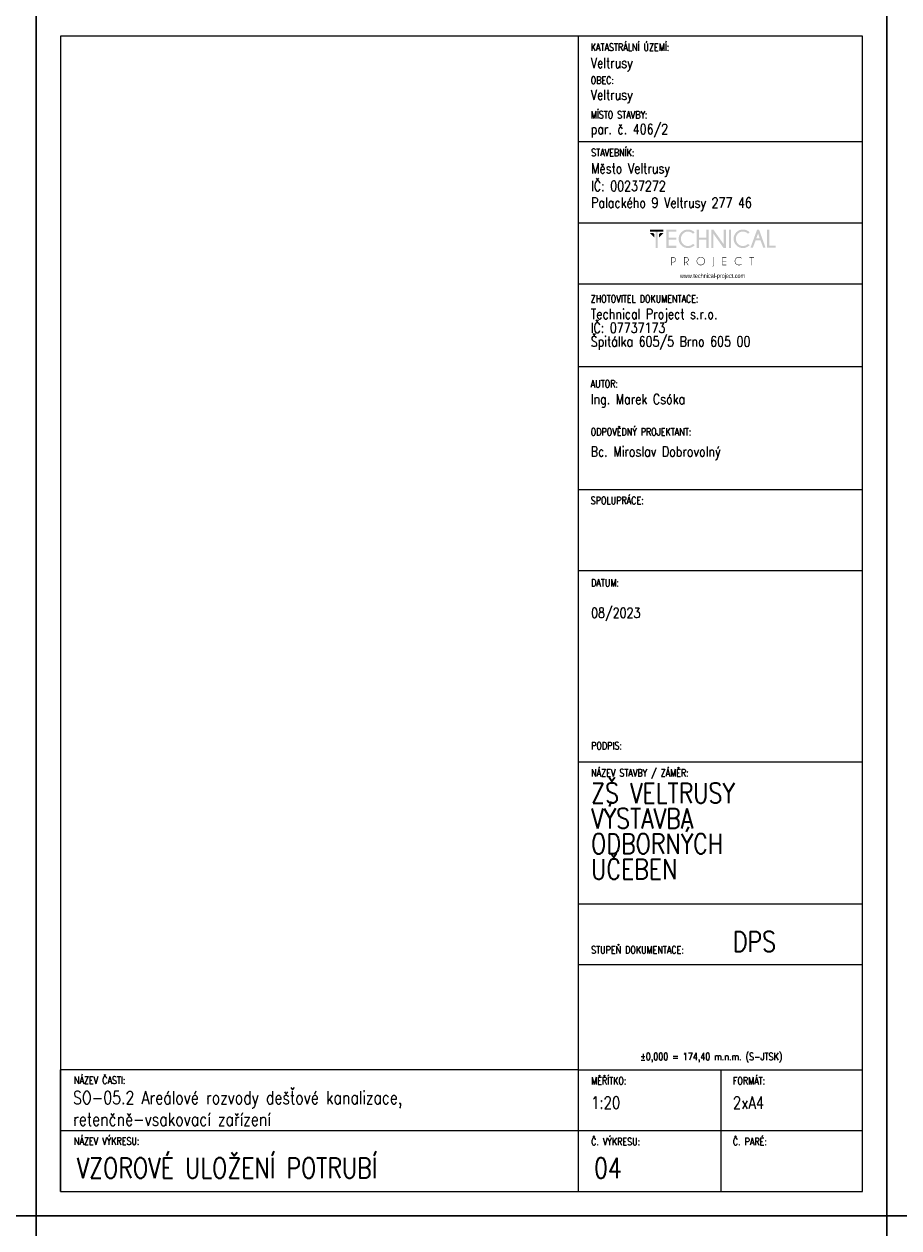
# Model space of a CAD drawing. Header units: millimetres. Extents: x -744 to 2301, y 2052 to 2943.
# Tile 14 of 31: x 828 to 1044, y 2346 to 2643. Entities that reach past the tile are written whole.
import ezdxf

# ---------------------------------------------------------------- set-up
doc = ezdxf.new("R2010")
doc.units = ezdxf.units.MM
doc.header["$MEASUREMENT"] = 0
doc.layers.add('NETISK', color=7, linetype='Continuous', plot=False)
doc.layers.add('TP_01_Rozpiska', color=7, linetype='Continuous', lineweight=5)
doc.layers.add('Znojmoprojekt - Popisy.Znojmoprojekt', color=7, linetype='Continuous')
doc.styles.add('GENERATED_STYLE_4', font='arial.ttf')
doc.styles.add('ROMANS', font='romans.shx', dxfattribs={"width": 0.8})

# ---------------------------------------------------------------- blocks, each defined once
blk = doc.blocks.new('*U24')
for p, q in [((-210, 291), (-210, 297)), ((-204, 297), (-210, 297)), ((0, 297), (-210, 297)), ((-210, 297), (-210, 0)), ((0, 0), (0, 297)), ((-6, 297), (0, 297)), ((-6, 291), (-204, 291)), ((-204, 291), (-204, 6)), ((-6, 6), (-6, 291)), ((-210, 6), (-210, 0)), ((-204, 6), (-6, 6)), ((-210, 0), (0, 0))]:
    blk.add_line(p, q)
blk = doc.blocks.new('A$C01D51CA2')
at = {"layer": 'TP_01_Rozpiska'}
for points in [[(-45.09, 17.59), (-45.09, 16.91), (-40.45, 16.91), (-40.45, 17.59)], [(-45.09, 16.5), (-43.58, 14.97), (-43.58, 16.09), (-43.97, 16.5)], [(-43.15, 17.03), (-43.15, 11.39), (-42.38, 11.39), (-42.38, 17.03)], [(-40.45, 16.5), (-41.97, 14.97), (-41.97, 16.09), (-41.57, 16.5)], [(-36.03, 17.59), (-36.03, 16.91), (-38.63, 16.91), (-38.63, 14.83), (-36.03, 14.83), (-36.03, 14.15), (-38.63, 14.15), (-38.63, 12.08), (-36.03, 12.08), (-36.03, 11.39), (-39.4, 11.39), (-39.4, 17.59)], [(-28.26, 14.15), (-28.26, 11.39), (-29.05, 11.39), (-29.05, 17.59), (-28.26, 17.59), (-28.26, 14.83), (-25.73, 14.83), (-25.73, 17.59), (-24.94, 17.59), (-24.94, 11.39), (-25.73, 11.39), (-25.73, 14.15)], [(-23.29, 17.59), (-19.78, 12.64), (-19.78, 17.59), (-19, 17.59), (-19, 11.39), (-19.86, 11.39), (-23.29, 16.22), (-23.29, 11.39), (-24.07, 11.39), (-24.07, 17.59)], [(-18, 17.59), (-18, 11.39), (-17.23, 11.39), (-17.23, 17.59)], [(-4.92, 11.41), (-4.92, 17.59), (-4.14, 17.59), (-4.14, 12.08), (-1.91, 12.08), (-1.91, 11.41)], [(-18.85, 8.23), (-18.85, 8.07), (-20.1, 8.07), (-20.1, 6.92), (-18.85, 6.92), (-18.85, 6.76), (-20.1, 6.76), (-20.1, 5.6), (-18.85, 5.6), (-18.85, 5.44), (-20.25, 5.44), (-20.25, 8.23)], [(-10.06, 8.07), (-10.06, 5.44), (-10.22, 5.44), (-10.22, 8.07), (-10.93, 8.07), (-10.93, 8.23), (-9.35, 8.23), (-9.35, 8.07)]]:
    blk.add_hatch(color=256, dxfattribs=at).paths.add_polyline_path(points)
h = blk.add_hatch(color=256, dxfattribs=at)
edge = h.paths.add_edge_path()
edge.add_line((-30.26, 12.76), (-29.72, 12.28))
edge.add_spline(control_points=[(-29.72, 12.28), (-30.41, 11.65), (-31.18, 11.32), (-32.02, 11.32), (-32.02, 11.32), (-32.93, 11.32), (-33.68, 11.64), (-34.31, 12.26), (-34.31, 12.26), (-34.93, 12.89), (-35.23, 13.63), (-35.23, 14.5), (-35.23, 14.5), (-35.23, 15.35), (-34.93, 16.09), (-34.31, 16.72), (-34.31, 16.72), (-33.68, 17.36), (-32.93, 17.67), (-32.02, 17.67), (-32.02, 17.67), (-31.18, 17.67), (-30.41, 17.34), (-29.72, 16.7)], knot_values=[0, 0, 0, 0, 0.041667, 0.041667, 0.041667, 0.041767, 0.083333, 0.083333, 0.083333, 0.083433, 0.125, 0.125, 0.125, 0.1251, 0.166667, 0.166667, 0.166667, 0.166767, 0.208333, 0.208333, 0.208333, 0.208433, 1, 1, 1, 1], degree=3, periodic=0)
edge.add_line((-29.72, 16.7), (-30.26, 16.22))
edge.add_spline(control_points=[(-30.26, 16.22), (-30.82, 16.73), (-31.41, 16.98), (-32.02, 16.98), (-32.02, 16.98), (-32.68, 16.98), (-33.25, 16.73), (-33.73, 16.26), (-33.73, 16.26), (-34.21, 15.78), (-34.45, 15.19), (-34.45, 14.5), (-34.45, 14.5), (-34.45, 13.79), (-34.21, 13.22), (-33.73, 12.72), (-33.73, 12.72), (-33.25, 12.25), (-32.68, 12.02), (-32.02, 12.02), (-32.02, 12.02), (-31.41, 12.02), (-30.82, 12.26), (-30.26, 12.76)], knot_values=[0, 0, 0, 0, 0.041667, 0.041667, 0.041667, 0.041767, 0.083333, 0.083333, 0.083333, 0.083433, 0.125, 0.125, 0.125, 0.1251, 0.166667, 0.166667, 0.166667, 0.166767, 0.208333, 0.208333, 0.208333, 0.208433, 1, 1, 1, 1], degree=3, periodic=0)
h = blk.add_hatch(color=256, dxfattribs=at)
edge = h.paths.add_edge_path()
edge.add_line((-11.41, 12.76), (-10.87, 12.28))
edge.add_spline(control_points=[(-10.87, 12.28), (-11.56, 11.65), (-12.33, 11.32), (-13.17, 11.32), (-13.17, 11.32), (-14.07, 11.32), (-14.83, 11.64), (-15.45, 12.26), (-15.45, 12.26), (-16.08, 12.89), (-16.37, 13.63), (-16.37, 14.5), (-16.37, 14.5), (-16.37, 15.35), (-16.08, 16.09), (-15.45, 16.72), (-15.45, 16.72), (-14.83, 17.36), (-14.07, 17.67), (-13.17, 17.67), (-13.17, 17.67), (-12.33, 17.67), (-11.56, 17.34), (-10.87, 16.7)], knot_values=[0, 0, 0, 0, 0.041667, 0.041667, 0.041667, 0.041767, 0.083333, 0.083333, 0.083333, 0.083433, 0.125, 0.125, 0.125, 0.1251, 0.166667, 0.166667, 0.166667, 0.166767, 0.208333, 0.208333, 0.208333, 0.208433, 1, 1, 1, 1], degree=3, periodic=0)
edge.add_line((-10.87, 16.7), (-11.41, 16.22))
edge.add_spline(control_points=[(-11.41, 16.22), (-11.97, 16.73), (-12.56, 16.98), (-13.17, 16.98), (-13.17, 16.98), (-13.82, 16.98), (-14.4, 16.73), (-14.88, 16.26), (-14.88, 16.26), (-15.35, 15.78), (-15.6, 15.19), (-15.6, 14.5), (-15.6, 14.5), (-15.6, 13.79), (-15.35, 13.22), (-14.88, 12.72), (-14.88, 12.72), (-14.4, 12.25), (-13.82, 12.02), (-13.17, 12.02), (-13.17, 12.02), (-12.56, 12.02), (-11.97, 12.26), (-11.41, 12.76)], knot_values=[0, 0, 0, 0, 0.041667, 0.041667, 0.041667, 0.041767, 0.083333, 0.083333, 0.083333, 0.083433, 0.125, 0.125, 0.125, 0.1251, 0.166667, 0.166667, 0.166667, 0.166767, 0.208333, 0.208333, 0.208333, 0.208433, 1, 1, 1, 1], degree=3, periodic=0)
h = blk.add_hatch(color=256, dxfattribs=at)
h.paths.add_polyline_path([(-7.4, 14.65), (-7.99, 16.29), (-8.6, 14.65)])
h.paths.add_polyline_path([(-7.64, 17.59), (-5.41, 11.41), (-6.21, 11.41), (-7.15, 13.97), (-8.83, 13.97), (-9.78, 11.41), (-10.6, 11.41), (-8.33, 17.59)])
h = blk.add_hatch(color=256, dxfattribs=at)
edge = h.paths.add_edge_path()
edge.add_spline(control_points=[(-27.62, 8.12), (-27.98, 8.12), (-28.27, 7.99), (-28.52, 7.74), (-28.52, 7.74), (-28.77, 7.49), (-28.9, 7.2), (-28.9, 6.84), (-28.9, 6.84), (-28.9, 6.49), (-28.77, 6.2), (-28.52, 5.95), (-28.52, 5.95), (-28.27, 5.7), (-27.98, 5.57), (-27.62, 5.57), (-27.62, 5.57), (-27.27, 5.57), (-26.98, 5.7), (-26.73, 5.95), (-26.73, 5.95), (-26.47, 6.2), (-26.35, 6.49), (-26.35, 6.84), (-26.35, 6.84), (-26.35, 7.2), (-26.47, 7.49), (-26.73, 7.74), (-26.73, 7.74), (-26.98, 7.99), (-27.27, 8.12), (-27.62, 8.12)], knot_values=[0, 0, 0, 0, 0.03125, 0.03125, 0.03125, 0.03135, 0.0625, 0.0625, 0.0625, 0.0626, 0.09375, 0.09375, 0.09375, 0.09385, 0.125, 0.125, 0.125, 0.1251, 0.15625, 0.15625, 0.15625, 0.15635, 0.1875, 0.1875, 0.1875, 0.1876, 0.21875, 0.21875, 0.21875, 0.21885, 1, 1, 1, 1], degree=3, periodic=0)
edge = h.paths.add_edge_path()
edge.add_spline(control_points=[(-26.61, 7.86), (-26.33, 7.58), (-26.19, 7.23), (-26.19, 6.84), (-26.19, 6.84), (-26.19, 6.44), (-26.33, 6.11), (-26.61, 5.83), (-26.61, 5.83), (-26.89, 5.56), (-27.22, 5.41), (-27.62, 5.41), (-27.62, 5.41), (-28.01, 5.41), (-28.36, 5.56), (-28.64, 5.83), (-28.64, 5.83), (-28.91, 6.11), (-29.05, 6.44), (-29.05, 6.84), (-29.05, 6.84), (-29.05, 7.23), (-28.91, 7.58), (-28.64, 7.86), (-28.64, 7.86), (-28.36, 8.14), (-28.01, 8.28), (-27.62, 8.28), (-27.62, 8.28), (-27.22, 8.28), (-26.89, 8.14), (-26.61, 7.86)], knot_values=[0, 0, 0, 0, 0.03125, 0.03125, 0.03125, 0.03135, 0.0625, 0.0625, 0.0625, 0.0626, 0.09375, 0.09375, 0.09375, 0.09385, 0.125, 0.125, 0.125, 0.1251, 0.15625, 0.15625, 0.15625, 0.15635, 0.1875, 0.1875, 0.1875, 0.1876, 0.21875, 0.21875, 0.21875, 0.21885, 1, 1, 1, 1], degree=3, periodic=0)
h = blk.add_hatch(color=256, dxfattribs=at)
edge = h.paths.add_edge_path()
edge.add_line((-13.73, 5.88), (-13.61, 5.79))
edge.add_spline(control_points=[(-13.61, 5.79), (-13.87, 5.54), (-14.2, 5.41), (-14.56, 5.41), (-14.56, 5.41), (-14.96, 5.41), (-15.3, 5.56), (-15.58, 5.83), (-15.58, 5.83), (-15.86, 6.11), (-15.99, 6.44), (-15.99, 6.84), (-15.99, 6.84), (-15.99, 7.23), (-15.86, 7.58), (-15.58, 7.86), (-15.58, 7.86), (-15.3, 8.14), (-14.96, 8.27), (-14.56, 8.27), (-14.56, 8.27), (-14.2, 8.27), (-13.87, 8.15), (-13.61, 7.89)], knot_values=[0, 0, 0, 0, 0.041667, 0.041667, 0.041667, 0.041767, 0.083333, 0.083333, 0.083333, 0.083433, 0.125, 0.125, 0.125, 0.1251, 0.166667, 0.166667, 0.166667, 0.166767, 0.208333, 0.208333, 0.208333, 0.208433, 1, 1, 1, 1], degree=3, periodic=0)
edge.add_line((-13.61, 7.89), (-13.73, 7.79))
edge.add_spline(control_points=[(-13.73, 7.79), (-13.97, 8), (-14.25, 8.1), (-14.56, 8.1), (-14.56, 8.1), (-14.93, 8.1), (-15.22, 7.99), (-15.47, 7.74), (-15.47, 7.74), (-15.72, 7.49), (-15.85, 7.2), (-15.85, 6.84), (-15.85, 6.84), (-15.85, 6.49), (-15.72, 6.2), (-15.47, 5.95), (-15.47, 5.95), (-15.22, 5.7), (-14.93, 5.57), (-14.56, 5.57), (-14.56, 5.57), (-14.25, 5.57), (-13.97, 5.67), (-13.73, 5.88)], knot_values=[0, 0, 0, 0, 0.041667, 0.041667, 0.041667, 0.041767, 0.083333, 0.083333, 0.083333, 0.083433, 0.125, 0.125, 0.125, 0.1251, 0.166667, 0.166667, 0.166667, 0.166767, 0.208333, 0.208333, 0.208333, 0.208433, 1, 1, 1, 1], degree=3, periodic=0)
h = blk.add_hatch(color=256, dxfattribs=at)
edge = h.paths.add_edge_path()
edge.add_line((-37.56, 8.07), (-37.56, 6.57))
edge.add_line((-37.56, 6.57), (-37.08, 6.57))
edge.add_spline(control_points=[(-37.08, 6.57), (-36.89, 6.57), (-36.71, 6.64), (-36.56, 6.79), (-36.56, 6.79), (-36.41, 6.94), (-36.34, 7.12), (-36.34, 7.33), (-36.34, 7.33), (-36.34, 7.53), (-36.41, 7.71), (-36.56, 7.86), (-36.56, 7.86), (-36.71, 8), (-36.89, 8.07), (-37.08, 8.07)], knot_values=[0, 0, 0, 0, 0.0625, 0.0625, 0.0625, 0.0626, 0.125, 0.125, 0.125, 0.1251, 0.1875, 0.1875, 0.1875, 0.1876, 1, 1, 1, 1], degree=3, periodic=0)
edge.add_line((-37.08, 8.07), (-37.56, 8.07))
edge = h.paths.add_edge_path()
edge.add_line((-37.56, 6.41), (-37.56, 5.44))
edge.add_line((-37.56, 5.44), (-37.73, 5.44))
edge.add_line((-37.73, 5.44), (-37.73, 8.23))
edge.add_line((-37.73, 8.23), (-36.99, 8.23))
edge.add_spline(control_points=[(-36.99, 8.23), (-36.77, 8.2), (-36.59, 8.12), (-36.44, 7.97), (-36.44, 7.97), (-36.28, 7.79), (-36.18, 7.58), (-36.18, 7.33), (-36.18, 7.33), (-36.18, 7.07), (-36.28, 6.85), (-36.44, 6.67), (-36.44, 6.67), (-36.62, 6.51), (-36.84, 6.41), (-37.08, 6.41)], knot_values=[0, 0, 0, 0, 0.0625, 0.0625, 0.0625, 0.0626, 0.125, 0.125, 0.125, 0.1251, 0.1875, 0.1875, 0.1875, 0.1876, 1, 1, 1, 1], degree=3, periodic=0)
edge.add_line((-37.08, 6.41), (-37.56, 6.41))
h = blk.add_hatch(color=256, dxfattribs=at)
edge = h.paths.add_edge_path()
edge.add_line((-33.17, 8.07), (-33.17, 6.57))
edge.add_line((-33.17, 6.57), (-32.71, 6.57))
edge.add_spline(control_points=[(-32.71, 6.57), (-32.5, 6.57), (-32.32, 6.64), (-32.17, 6.79), (-32.17, 6.79), (-32.02, 6.94), (-31.96, 7.12), (-31.96, 7.33), (-31.96, 7.33), (-31.96, 7.53), (-32.02, 7.71), (-32.17, 7.86), (-32.17, 7.86), (-32.32, 8), (-32.5, 8.07), (-32.71, 8.07)], knot_values=[0, 0, 0, 0, 0.0625, 0.0625, 0.0625, 0.0626, 0.125, 0.125, 0.125, 0.1251, 0.1875, 0.1875, 0.1875, 0.1876, 1, 1, 1, 1], degree=3, periodic=0)
edge.add_line((-32.71, 8.07), (-33.17, 8.07))
edge = h.paths.add_edge_path()
edge.add_line((-32.66, 6.41), (-33.17, 6.41))
edge.add_line((-33.17, 6.41), (-33.17, 5.44))
edge.add_line((-33.17, 5.44), (-33.34, 5.44))
edge.add_line((-33.34, 5.44), (-33.34, 8.23))
edge.add_line((-33.34, 8.23), (-32.61, 8.23))
edge.add_spline(control_points=[(-32.61, 8.23), (-32.4, 8.2), (-32.22, 8.12), (-32.07, 7.97), (-32.07, 7.97), (-31.89, 7.79), (-31.79, 7.58), (-31.79, 7.33), (-31.79, 7.33), (-31.79, 7.07), (-31.89, 6.85), (-32.07, 6.69), (-32.07, 6.69), (-32.19, 6.56), (-32.33, 6.48), (-32.48, 6.44)], knot_values=[0, 0, 0, 0, 0.0625, 0.0625, 0.0625, 0.0626, 0.125, 0.125, 0.125, 0.1251, 0.1875, 0.1875, 0.1875, 0.1876, 1, 1, 1, 1], degree=3, periodic=0)
edge.add_line((-32.48, 6.44), (-31.84, 5.44))
edge.add_line((-31.84, 5.44), (-32.04, 5.44))
edge.add_line((-32.04, 5.44), (-32.66, 6.41))
h = blk.add_hatch(color=256, dxfattribs=at)
edge = h.paths.add_edge_path()
edge.add_spline(control_points=[(-23.19, 5.39), (-23.19, 5.24), (-23.24, 5.13), (-23.34, 5.05), (-23.34, 5.05), (-23.44, 4.95), (-23.56, 4.9), (-23.69, 4.9)], knot_values=[0, 0, 0, 0, 0.125, 0.125, 0.125, 0.1251, 1, 1, 1, 1], degree=3, periodic=0)
edge.add_line((-23.69, 4.9), (-23.69, 5.05))
edge.add_spline(control_points=[(-23.69, 5.05), (-23.59, 5.05), (-23.52, 5.08), (-23.44, 5.14), (-23.44, 5.14), (-23.39, 5.21), (-23.36, 5.29), (-23.36, 5.41)], knot_values=[0, 0, 0, 0, 0.125, 0.125, 0.125, 0.1251, 1, 1, 1, 1], degree=3, periodic=0)
edge.add_line((-23.36, 5.41), (-23.36, 8.23))
edge.add_line((-23.36, 8.23), (-23.19, 8.23))
edge.add_line((-23.19, 8.23), (-23.19, 5.39))
at = {"layer": 'Znojmoprojekt - Popisy.Znojmoprojekt', "color": 7, "linetype": 'Continuous', "lineweight": 13, "insert": (-23.61, 1.59), "char_height": 1.5, "width": 19.5072, "attachment_point": 5, "style": 'GENERATED_STYLE_4'}
blk.add_mtext('\\A1;{\\fBahnschrift Light|b0|i0|c238|p34;\\W0.75;www.technical-project.com}', dxfattribs=at)

msp = doc.modelspace()

# ---------------------------------------------------------------- linework, layer by layer
at = {"layer": 'TP_01_Rozpiska'}
for p, q in [((964.88, 2354.81), (964.88, 2639.81)), ((964.88, 2613.81), (1034.98, 2613.81)), ((964.88, 2593.81), (1034.88, 2593.81)), ((964.88, 2578.74), (1034.88, 2578.74)), ((964.88, 2558.29), (1034.88, 2558.29)), ((964.88, 2527.98), (1034.88, 2527.98)), ((964.88, 2507.98), (1034.88, 2507.98)), ((964.88, 2460.78), (1034.98, 2460.78)), ((964.88, 2425.78), (1034.98, 2425.78)), ((964.88, 2384.81), (836.98, 2384.81)), ((836.98, 2354.81), (836.98, 2384.81)), ((964.88, 2384.81), (1034.98, 2384.81)), ((999.98, 2384.81), (999.98, 2354.81)), ((836.98, 2369.81), (1034.98, 2369.81))]:
    msp.add_line(p, q, dxfattribs=at)
at = {"layer": 'TP_01_Rozpiska', "color": 7, "linetype": 'Continuous', "lineweight": 13}
msp.add_line((964.88, 2410.78), (1034.98, 2410.78), dxfattribs=at)

# ---------------------------------------------------------------- block references
at = {"xscale": 0.7200000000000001, "yscale": 0.7200000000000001, "zscale": 0.7200000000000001}
msp.add_blockref('A$C01D51CA2', (1014.95, 2579.4), dxfattribs=at)
at = {"layer": 'NETISK'}
for p in [(830.98, 2348.81), (1040.98, 2348.81), (1250.98, 2348.81), (830.98, 2051.81), (1040.98, 2051.81), (1250.98, 2051.81)]:
    msp.add_blockref('*U24', p, dxfattribs=at)

# ---------------------------------------------------------------- texts
at = {"color": 7, "linetype": 'Continuous', "lineweight": 0, "char_height": 1.8, "attachment_point": 1, "style": 'ROMANS'}
for s, insert in [('\\A1;KATASTRÁLNÍ ÚZEMÍ:', (967.88, 2638)), ('\\A1;OBEC:', (967.88, 2629.84)), ('\\A1;MÍSTO STAVBY:', (967.88, 2621.33)), ('\\A1;STAVEBNÍK:', (967.98, 2612)), ('\\A1;ZHOTOVITEL DOKUMENTACE:', (967.88, 2575.94)), ('\\A1;AUTOR:', (967.88, 2554.96)), ('\\A1;ODPOVĚDNÝ PROJEKTANT:', (967.88, 2543.1)), ('\\A1;SPOLUPRÁCE:', (967.88, 2526.17)), ('\\A1;DATUM:', (967.98, 2505.88)), ('\\A1;PODPIS:', (967.98, 2465.66)), ('\\A1;NÁZEV STAVBY / ZÁMĚR:', (967.98, 2458.97)), ('\\A1;STUPEŇ DOKUMENTACE:', (967.98, 2415.3)), ('\\A1;±0,000 = 174,40 m.n.m. (S-JTSK)', (980.12, 2388.98)), ('\\A1;NÁZEV ČASTI:', (840.29, 2383.14)), ('\\A1;{\\Fromand|c238;MĚŘÍTKO:}', (967.98, 2383)), ('\\A1;FORMÁT:', (1002.98, 2383)), ('\\A1;NÁZEV VÝKRESU:', (840.29, 2368.14)), ('\\A1;{\\Fromand|c238;Č. VÝKRESU:}', (967.98, 2368)), ('\\A1;{\\Fromand|c238;Č. PARÉ:}', (1002.98, 2368))]:
    msp.add_mtext(s, dxfattribs=dict(at, insert=insert))
at = {"color": 7, "linetype": 'Continuous', "lineweight": 25, "style": 'ROMANS'}
for s, insert, char_height, attachment_point in [('\\A1;Veltrusy', (967.88, 2631.12), 2.5, 7), ('\\A1;Veltrusy', (967.88, 2623.26), 2.5, 7), ('\\A1;par. č. 406/2', (967.88, 2614.81), 2.5, 7), ('\\A1;Město Veltrusy', (967.98, 2605.12), 2.5, 7), ('\\A1;IČ: 00237272', (967.98, 2601.6), 2.5, 7), ('\\A1;Palackého 9 Veltrusy 277 46', (967.98, 2596.65), 2.5, 7), ('\\A1;Ing. Marek Csóka', (967.88, 2551.54), 2.5, 1), ('\\A1;08/2023', (967.98, 2498.8), 2.5, 1), ('\\A1;DPS', (1002.98, 2418.96), 5, 1), ('\\A1;SO-05.2 Areálové rozvody dešťové kanalizace,\\Pretenčně-vsakovací zařízení', (840.07, 2379.55), 3.2, 1), ('\\A1;1:20', (967.98, 2378.21), 3, 1), ('\\A1;2xA4', (1002.98, 2378.19), 3, 1), ('\\A1;VZOROVÉ ULOŽENÍ POTRUBÍ', (840.96, 2363.08), 5, 1), ('\\A1;04', (968.68, 2363.08), 5, 1)]:
    msp.add_mtext(s, dxfattribs=dict(at, insert=insert, char_height=char_height, attachment_point=attachment_point))
at = {"color": 7, "linetype": 'Continuous', "lineweight": 25, "char_height": 2.5, "attachment_point": 1, "style": 'ROMANS'}
for s, insert, line_spacing_factor in [('\\A1;Technical Project s.r.o.\\PIČ: 07737173\\PŠpitálka 605/5 Brno 605 00', (967.88, 2572.52), 0.811616), ('\\A1;Bc. Miroslav Dobrovolný', (967.88, 2538.59), 0.783211)]:
    msp.add_mtext(s, dxfattribs=dict(at, insert=insert, line_spacing_factor=line_spacing_factor))
at = {"color": 7, "linetype": 'Continuous', "lineweight": 25, "insert": (967.98, 2455.57), "char_height": 5, "width": 48.0061, "attachment_point": 1, "line_spacing_factor": 0.75, "style": 'ROMANS'}
msp.add_mtext('\\A1;ZŠ VELTRUSY  VÝSTAVBA \\PODBORNÝCH \\PUČEBEN', dxfattribs=at)

doc.saveas('drawing.dxf')
